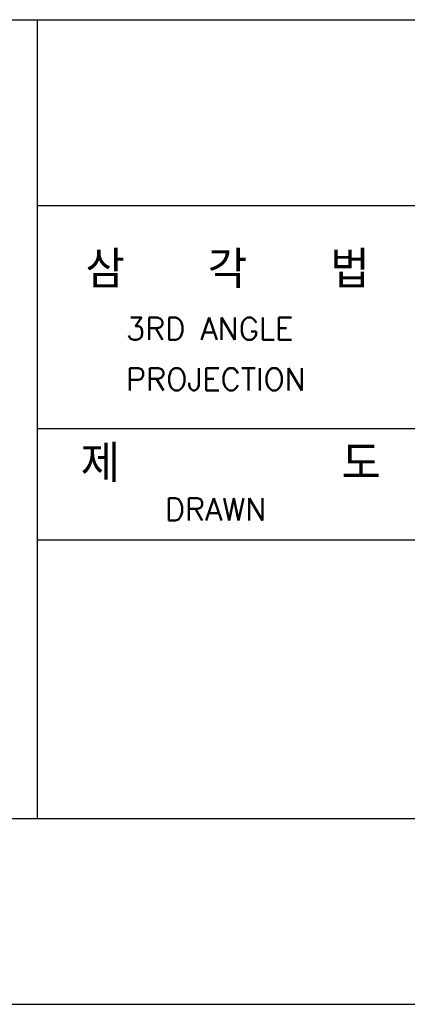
# Model space of a CAD drawing. Header units: inches. Extents: x 749 to 1245, y 24 to 374.
# Tile 73 of 145: x 1021 to 1045, y 24 to 86. Entities that reach past the tile are written whole.
import ezdxf

# ---------------------------------------------------------------- set-up
doc = ezdxf.new("R2010")
doc.units = ezdxf.units.IN
doc.header["$LTSCALE"] = 5
doc.header["$MEASUREMENT"] = 0
doc.layers.get('0').update_dxf_attribs({"linetype": 'CONTINUOUS'})
doc.layers.add('AM_0', color=7, linetype='CONTINUOUS', lineweight=30)
doc.styles.add('WHGTXT', font='simplex', dxfattribs={"bigfont": 'whgtxt'})

# ---------------------------------------------------------------- blocks, each defined once
blk = doc.blocks.new('A$C759C226F')
for p, q in [((19.907, 42.202), (326.468, 42.202)), ((183.937, 7.963), (183.937, 42.202)), ((183.937, 34.239), (326.468, 34.239)), ((183.937, 24.684), (326.468, 24.684)), ((183.937, 19.907), (247.638, 19.907)), ((19.907, 7.963), (326.468, 7.963)), ((0, 0), (334.43, 0))]:
    blk.add_line(p, q)
at = {"style": 'WHGTXT'}
for s, height, p in [('삼   각   법', 1.5925, (185.991, 30.699)), ('3RD ANGLE', 0.9555, (187.73, 28.477)), ('PROJECTION', 0.9555, (187.73, 26.314)), ('제        도', 1.5925, (185.782, 22.386)), ('DRAWN', 0.9555, (189.4, 20.736))]:
    blk.add_text(s, height=height, dxfattribs=at).set_placement(p)

msp = doc.modelspace()

# ---------------------------------------------------------------- block references
at = {"layer": 'AM_0', "xscale": 1.482694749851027, "yscale": 1.482694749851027, "zscale": 1.482694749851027}
msp.add_blockref('A$C759C226F', (749.261, 23.616), dxfattribs=at)

doc.saveas('drawing.dxf')
